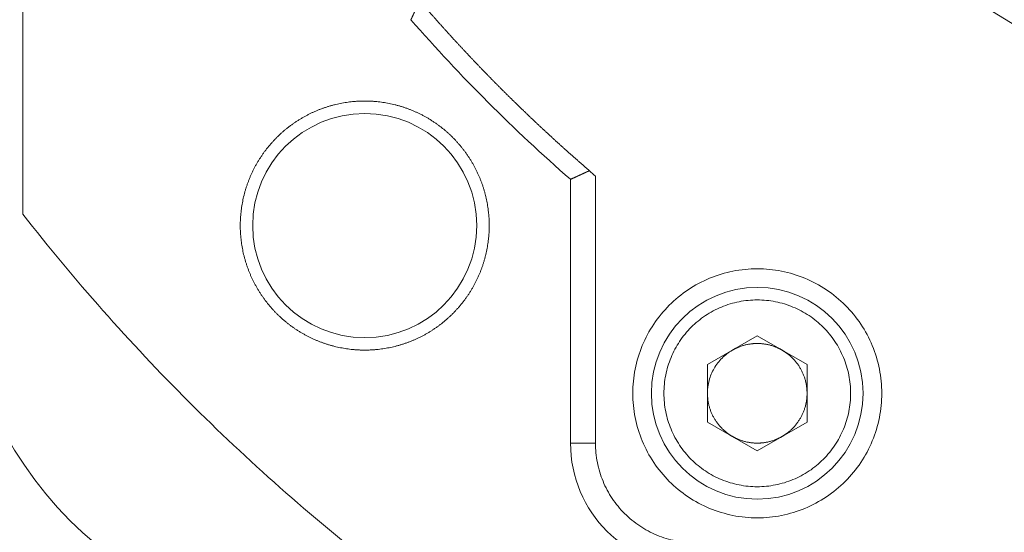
# Model space of a CAD drawing. Header units: millimetres. Extents: x 51337 to 61814, y -21781 to -12277.
# Tile 204 of 256: x 59190 to 59230, y -20778 to -20757. Entities that reach past the tile are written whole.
import ezdxf

# ---------------------------------------------------------------- set-up
doc = ezdxf.new("R2010")
doc.units = ezdxf.units.MM
doc.header["$LTSCALE"] = 0.3175
doc.layers.add('1轮廓实线层', color=7, linetype='Continuous', lineweight=18)

msp = doc.modelspace()

# ---------------------------------------------------------------- linework, layer by layer
at = {"layer": '1轮廓实线层'}
for p, q in [((59190.29339, -20751.97666), (59190.29339, -20764.78265)), ((59212.29339, -20773.97664), (59212.29339, -20763.38565)), ((59212.29339, -20763.38565), (59212.29339, -20773.97664)), ((59217.79339, -20770.82194), (59219.79339, -20769.66724)), ((59219.79339, -20769.66724), (59221.79339, -20770.82194)), ((59217.79339, -20773.13134), (59217.79339, -20770.82194)), ((59221.79339, -20770.82194), (59221.79339, -20773.13134)), ((59219.79339, -20774.28604), (59217.79339, -20773.13134)), ((59221.79339, -20773.13134), (59219.79339, -20774.28604)), ((59212.29339, -20773.97664), (59213.29339, -20773.97664))]:
    msp.add_line(p, q, dxfattribs=at)
for centre, radius in [((59204.02814, -20765.24188), 4.5), ((59219.79339, -20771.97664), 4.25)]:
    msp.add_circle(centre, radius, dxfattribs=at)
for centre, radius, start, end in [((59255.29339, -20713.97664), 117.32051, 300.7584308, 103.5504853), ((59255.29339, -20713.97664), 110.66987, 122.4304845, 205.6561683), ((59255.29339, -20713.97664), 65.5, 221.0326163, 228.9673837), ((59202.79339, -20766.47664), 15, 180, 270), ((59217.29339, -20773.97664), 5, 180, 270), ((59217.29339, -20773.97664), 5, 180, 270)]:
    msp.add_arc(centre, radius, start, end, dxfattribs=at)
for points, knots in [([(59243.29339, -20762.51529), (59241.8275, -20762.15288), (59240.37805, -20761.72403), (59237.5239, -20760.73694), (59236.11919, -20760.1787), (59233.36605, -20758.93742), (59232.01761, -20758.25438), (59229.38807, -20756.7691), (59228.10696, -20755.96686), (59225.62259, -20754.24976), (59224.41932, -20753.3349), (59222.10049, -20751.40006), (59220.98493, -20750.38008), (59218.85067, -20748.24337), (59217.83198, -20747.12665), (59215.89979, -20744.80561), (59214.98631, -20743.60129), (59213.27205, -20741.11495), (59212.47128, -20739.83293), (59210.98901, -20737.20168), (59210.30752, -20735.85247), (59209.06939, -20733.0979), (59208.51277, -20731.69256), (59207.52894, -20728.83727), (59207.10175, -20727.38733), (59206.3803, -20724.45474), (59206.08605, -20722.9721), (59205.63289, -20719.98626), (59205.47399, -20718.48307), (59205.29284, -20715.46848), (59205.27059, -20713.95708), (59205.36294, -20710.93847), (59205.47753, -20709.43125), (59205.84261, -20706.43337), (59206.0931, -20704.94271), (59206.72792, -20701.99016), (59207.11225, -20700.52827), (59208.01161, -20697.64527), (59208.52663, -20696.22415), (59209.68315, -20693.43434), (59210.32464, -20692.06565), (59211.72882, -20689.39192), (59212.49151, -20688.08688), (59214.13185, -20685.55116), (59215.00949, -20684.32048), (59216.87252, -20681.94358), (59217.85791, -20680.79735), (59219.92836, -20678.59876), (59221.01341, -20677.54639), (59223.27429, -20675.54414), (59224.45011, -20674.59426), (59226.88287, -20672.80478), (59228.1398, -20671.96518), (59230.72449, -20670.40314), (59232.05224, -20669.68071), (59234.76766, -20668.35894), (59236.15533, -20667.7596), (59238.97919, -20666.68893), (59240.4154, -20666.21761), (59243.32455, -20665.40682), (59244.79751, -20665.06737), (59247.76809, -20664.52313), (59249.26572, -20664.31834), (59252.27336, -20664.04509), (59253.78337, -20663.97664), (59255.29339, -20663.97664)], [0, 0, 0, 0, 0.03125, 0.03125, 0.0625, 0.0625, 0.09375, 0.09375, 0.125, 0.125, 0.15625, 0.15625, 0.1875, 0.1875, 0.21875, 0.21875, 0.25, 0.25, 0.28125, 0.28125, 0.3125, 0.3125, 0.34375, 0.34375, 0.375, 0.375, 0.40625, 0.40625, 0.4375, 0.4375, 0.46875, 0.46875, 0.5, 0.5, 0.53125, 0.53125, 0.5625, 0.5625, 0.59375, 0.59375, 0.625, 0.625, 0.65625, 0.65625, 0.6875, 0.6875, 0.71875, 0.71875, 0.75, 0.75, 0.78125, 0.78125, 0.8125, 0.8125, 0.84375, 0.84375, 0.875, 0.875, 0.90625, 0.90625, 0.9375, 0.9375, 0.96875, 0.96875, 1, 1, 1, 1]), ([(59205.88438, -20756.97664), (59205.8844, -20756.97659), (59205.88445, -20756.97649), (59205.88459, -20756.9762), (59205.88487, -20756.9756), (59205.88526, -20756.97476), (59205.88577, -20756.97367), (59205.8864, -20756.97233), (59205.88713, -20756.97075), (59205.88798, -20756.96893), (59205.88894, -20756.96685), (59205.89001, -20756.96453), (59205.8912, -20756.96196), (59205.8925, -20756.95914), (59205.89392, -20756.95606), (59205.89544, -20756.95274), (59205.89708, -20756.94916), (59205.89883, -20756.94534), (59205.9007, -20756.94126), (59205.90268, -20756.93692), (59205.90477, -20756.93234), (59205.90698, -20756.9275), (59205.9093, -20756.92241), (59205.91173, -20756.91707), (59205.91427, -20756.91147), (59205.91693, -20756.90562), (59205.9197, -20756.89952), (59205.92258, -20756.89316), (59205.92558, -20756.88655), (59205.92869, -20756.8797), (59205.93191, -20756.87259), (59205.93525, -20756.86523), (59205.9387, -20756.85762), (59205.94226, -20756.84977), (59205.94593, -20756.84166), (59205.94972, -20756.83331), (59205.95362, -20756.82471), (59205.95764, -20756.81587), (59205.96177, -20756.80679), (59205.96601, -20756.79746), (59205.97036, -20756.7879), (59205.97517, -20756.77733), (59205.98053, -20756.76562), (59205.98654, -20756.75259), (59205.99289, -20756.73891), (59205.99957, -20756.72457), (59206.00658, -20756.70954), (59206.01393, -20756.69381), (59206.02161, -20756.67737), (59206.02962, -20756.6602), (59206.03797, -20756.64228), (59206.04665, -20756.62361), (59206.05566, -20756.60417), (59206.06501, -20756.58395), (59206.07469, -20756.56294), (59206.0847, -20756.54113), (59206.09505, -20756.51853), (59206.10574, -20756.49511), (59206.11675, -20756.47088), (59206.1281, -20756.44584), (59206.13979, -20756.41999), (59206.1518, -20756.39333), (59206.16415, -20756.36586), (59206.17684, -20756.3376), (59206.18986, -20756.30855), (59206.20321, -20756.27872), (59206.21689, -20756.24815), (59206.22618, -20756.22741), (59206.23086, -20756.21696)], [0, 0, 0, 0, 0.00870115, 0.01994089, 0.0312023, 0.04248595, 0.05379243, 0.06512234, 0.07647625, 0.08785473, 0.09925836, 0.11068771, 0.12214334, 0.13362582, 0.1451357, 0.15667354, 0.16823988, 0.17983527, 0.19146026, 0.20311537, 0.21480115, 0.22651812, 0.2382668, 0.25004772, 0.26186139, 0.27370833, 0.28558903, 0.29750402, 0.30945377, 0.3214388, 0.33345958, 0.34551661, 0.35761036, 0.36974132, 0.38190995, 0.39411673, 0.40636211, 0.41864656, 0.43097054, 0.44333449, 0.45573886, 0.46818409, 0.4835646, 0.49934434, 0.51552449, 0.53210615, 0.54909036, 0.56647805, 0.58427012, 0.60246739, 0.62107064, 0.6400806, 0.65949793, 0.67932328, 0.69955724, 0.72020038, 0.74125322, 0.76271627, 0.78458999, 0.80687484, 0.82957122, 0.85267954, 0.87620018, 0.90013349, 0.92447981, 0.94923947, 0.97441277, 1, 1, 1, 1]), ([(59213.05094, -20763.03722), (59213.01683, -20763.00784), (59212.94865, -20762.94912), (59212.84667, -20762.86083), (59212.74499, -20762.77245), (59212.64363, -20762.68396), (59212.54257, -20762.59537), (59212.44183, -20762.50667), (59212.34139, -20762.41788), (59212.24126, -20762.32899), (59212.14145, -20762.24), (59212.04194, -20762.15091), (59211.94274, -20762.06173), (59211.84385, -20761.97245), (59211.74527, -20761.88309), (59211.64701, -20761.79363), (59211.54905, -20761.70409), (59211.4514, -20761.61445), (59211.35406, -20761.52473), (59211.25703, -20761.43493), (59211.16031, -20761.34504), (59211.0639, -20761.25507), (59210.96779, -20761.16502), (59210.872, -20761.07489), (59210.77652, -20760.98468), (59210.68134, -20760.89439), (59210.58647, -20760.80403), (59210.49191, -20760.71359), (59210.39766, -20760.62308), (59210.30372, -20760.5325), (59210.21009, -20760.44184), (59210.11677, -20760.35112), (59210.02375, -20760.26033), (59209.93104, -20760.16948), (59209.83864, -20760.07856), (59209.74654, -20759.98757), (59209.65476, -20759.89652), (59209.56328, -20759.80542), (59209.4721, -20759.71425), (59209.38124, -20759.62302), (59209.29068, -20759.53173), (59209.20043, -20759.44039), (59209.11048, -20759.349), (59209.02084, -20759.25755), (59208.9315, -20759.16605), (59208.84247, -20759.07449), (59208.75375, -20758.98289), (59208.66533, -20758.89124), (59208.57721, -20758.79954), (59208.4894, -20758.7078), (59208.4019, -20758.61601), (59208.3147, -20758.52418), (59208.2278, -20758.43231), (59208.14121, -20758.34039), (59208.05492, -20758.24844), (59207.96893, -20758.15644), (59207.88324, -20758.06441), (59207.79786, -20757.97234), (59207.71278, -20757.88024), (59207.628, -20757.78811), (59207.54352, -20757.69594), (59207.45935, -20757.60374), (59207.37547, -20757.51151), (59207.2919, -20757.41926), (59207.20863, -20757.32697), (59207.12565, -20757.23466), (59207.04298, -20757.14232), (59206.9606, -20757.04996), (59206.87853, -20756.95758), (59206.79675, -20756.86518), (59206.71527, -20756.77275), (59206.63409, -20756.68031), (59206.55321, -20756.58784), (59206.47262, -20756.49537), (59206.39233, -20756.40287), (59206.31233, -20756.31037), (59206.25919, -20756.24862), (59206.23263, -20756.21777)], [0, 0, 0, 0, 0.0139914, 0.02796576, 0.04192305, 0.05586323, 0.06978627, 0.08369213, 0.09758079, 0.1114522, 0.12530633, 0.13914315, 0.15296264, 0.16676474, 0.18054944, 0.1943167, 0.20806648, 0.22179876, 0.23551351, 0.24921069, 0.26289027, 0.27655222, 0.29019651, 0.30382312, 0.317432, 0.33102313, 0.34459648, 0.35815202, 0.37168973, 0.38520956, 0.3987115, 0.41219551, 0.42566157, 0.43910964, 0.45253971, 0.46595173, 0.47934569, 0.49272156, 0.50607931, 0.51941891, 0.53274033, 0.54604356, 0.55932855, 0.5725953, 0.58584377, 0.59907393, 0.61228576, 0.62547924, 0.63865433, 0.65181103, 0.66494929, 0.6780691, 0.69117043, 0.70425326, 0.71731757, 0.73036333, 0.74339051, 0.7563991, 0.76938907, 0.7823604, 0.79531307, 0.80824705, 0.82116232, 0.83405886, 0.84693666, 0.85979568, 0.8726359, 0.88545732, 0.89825989, 0.91104361, 0.92380846, 0.93655441, 0.94928144, 0.96198953, 0.97467867, 0.98734883, 1, 1, 1, 1]), ([(59171.51282, -20766.52494), (59171.4904, -20766.47487), (59171.46809, -20766.4248), (59171.16363, -20765.73846), (59170.89973, -20765.10632), (59170.40826, -20763.8572), (59170.17973, -20763.23718), (59169.76652, -20762.04635), (59169.58106, -20761.4737), (59169.33504, -20760.66929), (59169.25804, -20760.40904), (59169.1173, -20759.91993), (59169.05385, -20759.69215), (59168.94137, -20759.27882), (59168.89199, -20759.09184), (59168.81203, -20758.78397), (59168.78113, -20758.66197), (59168.73867, -20758.49322), (59168.72737, -20758.44754), (59168.72678, -20758.44518), (59168.737, -20758.48651), (59168.77863, -20758.65211), (59168.8096, -20758.77446), (59168.88909, -20759.08082), (59168.93821, -20759.26698), (59169.05006, -20759.67844), (59169.11301, -20759.90468), (59169.2522, -20760.3891), (59169.32882, -20760.64855), (59169.57588, -20761.45753), (59169.76137, -20762.03076), (59170.17274, -20763.21777), (59170.39943, -20763.83382), (59170.89121, -20765.08554), (59171.15372, -20765.71496), (59171.99081, -20767.60542), (59172.61505, -20768.86825), (59173.64977, -20770.74918), (59174.01221, -20771.37593), (59174.76167, -20772.61132), (59175.14891, -20773.22063), (59176.34588, -20775.02446), (59177.19092, -20776.1948), (59178.961, -20778.4788), (59179.8859, -20779.59258), (59181.80116, -20781.7721), (59182.79317, -20782.83992), (59184.8244, -20784.92266), (59185.86255, -20785.93685), (59187.98545, -20787.9087), (59189.07034, -20788.86618), (59191.29543, -20790.71264), (59192.43578, -20791.60143), (59194.19592, -20792.87191), (59194.7909, -20793.28496), (59195.99859, -20794.08838), (59196.61284, -20794.47965), (59198.4695, -20795.60855), (59199.72643, -20796.30172), (59201.63282, -20797.24797), (59202.2704, -20797.54704), (59203.5316, -20798.10632), (59204.15719, -20798.3675), (59205.39138, -20798.85355), (59206.00012, -20799.07843), (59206.89168, -20799.38854), (59207.18522, -20799.48736), (59207.76251, -20799.67577), (59208.04478, -20799.76483), (59208.58508, -20799.93031), (59208.84426, -20800.00708), (59209.33446, -20800.14832), (59209.56651, -20800.21304), (59209.9821, -20800.32622), (59210.16702, -20800.37511), (59210.47908, -20800.45621), (59210.60573, -20800.48831), (59210.77772, -20800.53159), (59210.82215, -20800.54258), (59210.82516, -20800.54333), (59210.78212, -20800.53268), (59210.65843, -20800.50158), (59210.60745, -20800.48871), (59210.48721, -20800.45806), (59210.4175, -20800.44017), (59210.18628, -20800.38017), (59210.00337, -20800.3319), (59209.59288, -20800.22032), (59209.36377, -20800.15658), (59208.87559, -20800.01627), (59208.61828, -20799.94023), (59207.81623, -20799.69528), (59207.24156, -20799.50951), (59206.04167, -20799.09356), (59205.4286, -20798.86764), (59204.18812, -20798.38021), (59203.56057, -20798.11867), (59202.2976, -20797.55957), (59201.66125, -20797.26157), (59200.38859, -20796.63088), (59199.75777, -20796.30098), (59197.88325, -20795.26896), (59196.65766, -20794.52441), (59194.25652, -20792.93175), (59193.08088, -20792.08365), (59191.35277, -20790.74414), (59190.78325, -20790.2869), (59189.66254, -20789.35828), (59189.11034, -20788.88614), (59187.4757, -20787.44859), (59186.41491, -20786.46234), (59184.34343, -20784.44148), (59183.3327, -20783.40692), (59181.36372, -20781.28719), (59180.40563, -20780.20189), (59178.55344, -20777.96979), (59177.65883, -20776.82188), (59175.95159, -20774.45429), (59175.14936, -20773.24862), (59174.00989, -20771.373), (59173.63159, -20770.71819), (59173.2697, -20770.05807)], [0, 0, 0, 0, 0.00126585, 0.00126585, 0.01735944, 0.01735944, 0.03345302, 0.03345302, 0.0495466, 0.0495466, 0.05759339, 0.05759339, 0.06564019, 0.06564019, 0.07368698, 0.07368698, 0.08173377, 0.08173377, 0.08978056, 0.08978056, 0.09782735, 0.09782735, 0.10587414, 0.10587414, 0.11392094, 0.11392094, 0.12196773, 0.12196773, 0.13001452, 0.13001452, 0.1461081, 0.1461081, 0.16220169, 0.16220169, 0.17829527, 0.17829527, 0.21048244, 0.21048244, 0.22657602, 0.22657602, 0.2426696, 0.2426696, 0.27485677, 0.27485677, 0.30704394, 0.30704394, 0.3392311, 0.3392311, 0.37141827, 0.37141827, 0.40360544, 0.40360544, 0.4357926, 0.4357926, 0.45188619, 0.45188619, 0.46797977, 0.46797977, 0.50016694, 0.50016694, 0.51626052, 0.51626052, 0.5323541, 0.5323541, 0.54844769, 0.54844769, 0.55649448, 0.55649448, 0.56454127, 0.56454127, 0.57258806, 0.57258806, 0.58063485, 0.58063485, 0.58868164, 0.58868164, 0.59672844, 0.59672844, 0.60477523, 0.60477523, 0.61282202, 0.61282202, 0.61684541, 0.61684541, 0.62086881, 0.62086881, 0.6289156, 0.6289156, 0.63696239, 0.63696239, 0.64500919, 0.64500919, 0.66110277, 0.66110277, 0.67719635, 0.67719635, 0.69328993, 0.69328993, 0.70938352, 0.70938352, 0.7254771, 0.7254771, 0.75766427, 0.75766427, 0.78985143, 0.78985143, 0.80594502, 0.80594502, 0.8220386, 0.8220386, 0.85422577, 0.85422577, 0.88641293, 0.88641293, 0.9186001, 0.9186001, 0.95078727, 0.95078727, 0.98297443, 0.98297443, 1, 1, 1, 1]), ([(59213.05181, -20763.03903), (59213.047, -20763.04124), (59213.03741, -20763.04567), (59213.02313, -20763.05224), (59213.00897, -20763.05875), (59212.99495, -20763.06519), (59212.98106, -20763.07156), (59212.96731, -20763.07786), (59212.9537, -20763.08408), (59212.94023, -20763.09024), (59212.9269, -20763.09633), (59212.91371, -20763.10235), (59212.90068, -20763.1083), (59212.88778, -20763.11418), (59212.87504, -20763.11999), (59212.86245, -20763.12573), (59212.85, -20763.1314), (59212.83771, -20763.137), (59212.82557, -20763.14253), (59212.81359, -20763.148), (59212.80176, -20763.15339), (59212.79008, -20763.15871), (59212.77856, -20763.16396), (59212.76719, -20763.16914), (59212.75598, -20763.17426), (59212.74493, -20763.1793), (59212.73403, -20763.18427), (59212.7233, -20763.18917), (59212.71272, -20763.19401), (59212.70229, -20763.19877), (59212.69203, -20763.20347), (59212.68192, -20763.20809), (59212.67197, -20763.21264), (59212.66218, -20763.21713), (59212.65254, -20763.22154), (59212.64306, -20763.22589), (59212.63374, -20763.23016), (59212.62458, -20763.23437), (59212.61557, -20763.2385), (59212.60671, -20763.24257), (59212.59801, -20763.24657), (59212.58946, -20763.25049), (59212.58107, -20763.25435), (59212.57283, -20763.25814), (59212.56474, -20763.26185), (59212.5568, -20763.2655), (59212.54902, -20763.26908), (59212.54138, -20763.27259), (59212.53389, -20763.27602), (59212.52654, -20763.27939), (59212.51935, -20763.28269), (59212.5123, -20763.28592), (59212.50539, -20763.28908), (59212.49863, -20763.29217), (59212.48787, -20763.29707), (59212.47344, -20763.30364), (59212.45583, -20763.31164), (59212.4391, -20763.31923), (59212.42327, -20763.32641), (59212.40833, -20763.33319), (59212.3943, -20763.33955), (59212.38117, -20763.3455), (59212.36896, -20763.35104), (59212.35766, -20763.35617), (59212.34728, -20763.36089), (59212.33782, -20763.36519), (59212.32928, -20763.36909), (59212.32166, -20763.37258), (59212.31495, -20763.37566), (59212.30915, -20763.37833), (59212.30426, -20763.38059), (59212.30027, -20763.38243), (59212.29718, -20763.38387), (59212.295, -20763.38489), (59212.29365, -20763.38553), (59212.29348, -20763.38561), (59212.29339, -20763.38565)], [0, 0, 0, 0, 0.01180077, 0.02353143, 0.03519204, 0.04678266, 0.05830332, 0.06975408, 0.081135, 0.09244614, 0.10368753, 0.11485925, 0.12596135, 0.13699389, 0.14795693, 0.15885053, 0.16967475, 0.18042965, 0.1911153, 0.20173176, 0.21227911, 0.22275741, 0.23316673, 0.24350714, 0.25377871, 0.26398152, 0.27411564, 0.28418115, 0.29417813, 0.30410666, 0.31396682, 0.3237587, 0.33348237, 0.34313793, 0.35272547, 0.36224508, 0.37169684, 0.38108087, 0.39039724, 0.39964606, 0.40882744, 0.41794148, 0.42698827, 0.43596794, 0.44488059, 0.45372633, 0.46250529, 0.47121757, 0.47986331, 0.48844262, 0.49695563, 0.50540247, 0.51378328, 0.52209818, 0.53034733, 0.55399207, 0.57748992, 0.60084398, 0.6240574, 0.64713337, 0.67007517, 0.69288612, 0.71556958, 0.73812901, 0.76056788, 0.78288976, 0.80509824, 0.82719698, 0.84918971, 0.87108018, 0.89287224, 0.91456973, 0.9361766, 0.95769682, 0.97913441, 1, 1, 1, 1]), ([(59178.18155, -20766.47664), (59178.3886, -20767.21236), (59178.61927, -20767.93942), (59179.12653, -20769.37681), (59179.40311, -20770.08714), (59179.7398, -20770.877), (59179.77757, -20770.96464), (59179.85381, -20771.13965), (59179.8923, -20771.22705), (59180.00869, -20771.48857), (59180.24531, -20772.00909), (59180.49329, -20772.52214), (59181.00423, -20773.53845), (59181.36477, -20774.20295), (59182.12535, -20775.50618), (59182.52539, -20776.14491), (59183.36543, -20777.39642), (59183.80542, -20778.00919), (59184.72641, -20779.20815), (59185.20741, -20779.79434), (59185.8352, -20780.5099), (59186.02552, -20780.72328), (59186.21887, -20780.9347), (59186.34844, -20781.07521), (59186.41355, -20781.14524), (59186.74032, -20781.49378), (59187.00604, -20781.76794), (59187.81598, -20782.57644), (59188.37301, -20783.09683), (59189.23401, -20783.84967), (59189.52525, -20784.09599), (59189.96846, -20784.45855), (59190.11726, -20784.57825), (59190.34204, -20784.75606), (59190.41727, -20784.81507), (59190.56808, -20784.93237), (59191.24832, -20785.45705), (59191.94289, -20785.95318), (59193.19932, -20786.79212), (59193.83837, -20787.19007), (59195.13752, -20787.94424), (59195.79763, -20788.30046), (59197.13879, -20788.97166), (59197.81984, -20789.28663), (59199.20325, -20789.87483), (59199.90562, -20790.14804), (59201.33254, -20790.65126), (59202.05708, -20790.88126), (59202.79339, -20791.08848)], [0, 0, 0, 0, 0.0625, 0.0625, 0.125, 0.125, 0.1328125, 0.1328125, 0.140625, 0.140625, 0.15625, 0.1875, 0.1875, 0.25, 0.25, 0.3125, 0.3125, 0.375, 0.375, 0.4375, 0.4375, 0.453125, 0.4609375, 0.4609375, 0.46875, 0.46875, 0.5, 0.5, 0.5625, 0.5625, 0.59375, 0.59375, 0.609375, 0.609375, 0.6171875, 0.6171875, 0.625, 0.6875, 0.6875, 0.75, 0.75, 0.8125, 0.8125, 0.875, 0.875, 0.9375, 0.9375, 1, 1, 1, 1]), ([(59214.79339, -20771.97664), (59214.79339, -20771.64939), (59214.82562, -20771.32215), (59214.9533, -20770.68023), (59215.04875, -20770.36556), (59215.29922, -20769.76089), (59215.45423, -20769.47089), (59215.81785, -20768.92669), (59216.02645, -20768.67251), (59216.48925, -20768.20971), (59216.74344, -20768.0011), (59217.28763, -20767.63748), (59217.57763, -20767.48248), (59218.18231, -20767.23201), (59218.49697, -20767.13656), (59219.13889, -20767.00887), (59219.46614, -20766.97664), (59219.79339, -20766.97664)], [0, 0, 0, 0, 0.125, 0.125, 0.25, 0.25, 0.375, 0.375, 0.5, 0.5, 0.625, 0.625, 0.75, 0.75, 0.875, 0.875, 1, 1, 1, 1]), ([(59219.79339, -20766.97664), (59220.12063, -20766.97664), (59220.44788, -20767.00887), (59221.0898, -20767.13656), (59221.40446, -20767.23201), (59222.00914, -20767.48248), (59222.29914, -20767.63748), (59222.84333, -20768.0011), (59223.09752, -20768.20971), (59223.56032, -20768.67251), (59223.76892, -20768.92669), (59224.13254, -20769.47089), (59224.28755, -20769.76089), (59224.53802, -20770.36556), (59224.63347, -20770.68023), (59224.76115, -20771.32215), (59224.79339, -20771.64939), (59224.79339, -20771.97664)], [0, 0, 0, 0, 0.125, 0.125, 0.25, 0.25, 0.375, 0.375, 0.5, 0.5, 0.625, 0.625, 0.75, 0.75, 0.875, 0.875, 1, 1, 1, 1]), ([(59216.04339, -20771.97664), (59216.04339, -20771.73121), (59216.06756, -20771.48577), (59216.16332, -20771.00433), (59216.23491, -20770.76833), (59216.42276, -20770.31482), (59216.53902, -20770.09733), (59216.81173, -20769.68918), (59216.96818, -20769.49854), (59217.31528, -20769.15144), (59217.50592, -20768.99499), (59217.91407, -20768.72227), (59218.13157, -20768.60602), (59218.58508, -20768.41817), (59218.82108, -20768.34658), (59219.30252, -20768.25081), (59219.54795, -20768.22664), (59219.79339, -20768.22664)], [0, 0, 0, 0, 0.125, 0.125, 0.25, 0.25, 0.375, 0.375, 0.5, 0.5, 0.625, 0.625, 0.75, 0.75, 0.875, 0.875, 1, 1, 1, 1]), ([(59219.79339, -20768.22664), (59220.03882, -20768.22664), (59220.28425, -20768.25081), (59220.76569, -20768.34658), (59221.00169, -20768.41817), (59221.4552, -20768.60602), (59221.6727, -20768.72227), (59222.08085, -20768.99499), (59222.27149, -20769.15144), (59222.61859, -20769.49854), (59222.77504, -20769.68918), (59223.04775, -20770.09733), (59223.16401, -20770.31482), (59223.35186, -20770.76833), (59223.42345, -20771.00433), (59223.51921, -20771.48577), (59223.54339, -20771.73121), (59223.54339, -20771.97664)], [0, 0, 0, 0, 0.125, 0.125, 0.25, 0.25, 0.375, 0.375, 0.5, 0.5, 0.625, 0.625, 0.75, 0.75, 0.875, 0.875, 1, 1, 1, 1]), ([(59218.79339, -20770.24459), (59218.64224, -20770.33186), (59218.50258, -20770.43901), (59218.25576, -20770.68584), (59218.1486, -20770.82549), (59217.97407, -20771.12779), (59217.90671, -20771.29042), (59217.81636, -20771.62759), (59217.79339, -20771.80211), (59217.79339, -20771.97664)], [0, 0, 0, 0, 0.25, 0.25, 0.5, 0.5, 0.75, 0.75, 1, 1, 1, 1]), ([(59219.79339, -20776.97664), (59219.46614, -20776.97664), (59219.13889, -20776.94441), (59218.49697, -20776.81673), (59218.18231, -20776.72127), (59217.57763, -20776.47081), (59217.28763, -20776.3158), (59216.74344, -20775.95218), (59216.48925, -20775.74358), (59216.02645, -20775.28078), (59215.81785, -20775.02659), (59215.45423, -20774.4824), (59215.29922, -20774.1924), (59215.04875, -20773.58772), (59214.9533, -20773.27305), (59214.82562, -20772.63113), (59214.79339, -20772.30389), (59214.79339, -20771.97664)], [0, 0, 0, 0, 0.125, 0.125, 0.25, 0.25, 0.375, 0.375, 0.5, 0.5, 0.625, 0.625, 0.75, 0.75, 0.875, 0.875, 1, 1, 1, 1]), ([(59219.79339, -20775.72664), (59219.54795, -20775.72664), (59219.30252, -20775.70247), (59218.82108, -20775.6067), (59218.58508, -20775.53511), (59218.13157, -20775.34727), (59217.91407, -20775.23101), (59217.50592, -20774.9583), (59217.31528, -20774.80184), (59216.96818, -20774.45474), (59216.81173, -20774.2641), (59216.53902, -20773.85596), (59216.42276, -20773.63846), (59216.23491, -20773.18495), (59216.16332, -20772.94895), (59216.06756, -20772.46751), (59216.04339, -20772.22208), (59216.04339, -20771.97664)], [0, 0, 0, 0, 0.125, 0.125, 0.25, 0.25, 0.375, 0.375, 0.5, 0.5, 0.625, 0.625, 0.75, 0.75, 0.875, 0.875, 1, 1, 1, 1]), ([(59224.79339, -20771.97664), (59224.79339, -20772.30389), (59224.76115, -20772.63113), (59224.63347, -20773.27305), (59224.53802, -20773.58772), (59224.28755, -20774.1924), (59224.13254, -20774.4824), (59223.76892, -20775.02659), (59223.56032, -20775.28078), (59223.09752, -20775.74358), (59222.84333, -20775.95218), (59222.29914, -20776.3158), (59222.00914, -20776.47081), (59221.40446, -20776.72127), (59221.0898, -20776.81673), (59220.44788, -20776.94441), (59220.12063, -20776.97664), (59219.79339, -20776.97664)], [0, 0, 0, 0, 0.125, 0.125, 0.25, 0.25, 0.375, 0.375, 0.5, 0.5, 0.625, 0.625, 0.75, 0.75, 0.875, 0.875, 1, 1, 1, 1]), ([(59223.54339, -20771.97664), (59223.54339, -20772.22208), (59223.51921, -20772.46751), (59223.42345, -20772.94895), (59223.35186, -20773.18495), (59223.16401, -20773.63846), (59223.04775, -20773.85596), (59222.77504, -20774.2641), (59222.61859, -20774.45474), (59222.27149, -20774.80184), (59222.08085, -20774.9583), (59221.6727, -20775.23101), (59221.4552, -20775.34727), (59221.00169, -20775.53511), (59220.76569, -20775.6067), (59220.28425, -20775.70247), (59220.03882, -20775.72664), (59219.79339, -20775.72664)], [0, 0, 0, 0, 0.125, 0.125, 0.25, 0.25, 0.375, 0.375, 0.5, 0.5, 0.625, 0.625, 0.75, 0.75, 0.875, 0.875, 1, 1, 1, 1]), ([(59196.85018, -20799.16967), (59196.20034, -20798.71243), (59195.56064, -20798.24381), (59194.30029, -20797.28517), (59193.67964, -20796.79514), (59192.45572, -20795.79549), (59191.85245, -20795.28585), (59190.66107, -20794.2494), (59190.07295, -20793.72257), (59188.90891, -20792.65489), (59188.33298, -20792.11403), (59187.18973, -20791.02211), (59186.62239, -20790.47106), (59185.77495, -20789.63987), (59185.49303, -20789.36199), (59184.93016, -20788.80533), (59184.64925, -20788.52659), (59184.08811, -20787.96862), (59183.80789, -20787.6894), (59183.2479, -20787.13068), (59182.68836, -20786.5717), (59182.12959, -20786.01235), (59181.57127, -20785.45274), (59181.29234, -20785.17281), (59180.45658, -20784.33227), (59179.90074, -20783.77098), (59178.79491, -20782.64347), (59178.24496, -20782.07721), (59177.15492, -20780.9359), (59176.61487, -20780.36081), (59175.54845, -20779.19817), (59175.02209, -20778.6106), (59173.98624, -20777.41998), (59173.47673, -20776.81693), (59172.47699, -20775.59303), (59171.98676, -20774.97219), (59171.02739, -20773.71098), (59170.55825, -20773.07062), (59170.10035, -20772.41985)], [0, 0, 0, 0, 0.0625, 0.0625, 0.125, 0.125, 0.1875, 0.1875, 0.25, 0.25, 0.3125, 0.3125, 0.375, 0.375, 0.40625, 0.40625, 0.4375, 0.4375, 0.46875, 0.46875, 0.5, 0.53125, 0.53125, 0.5625, 0.5625, 0.625, 0.625, 0.6875, 0.6875, 0.75, 0.75, 0.8125, 0.8125, 0.875, 0.875, 0.9375, 0.9375, 1, 1, 1, 1]), ([(59217.29339, -20777.97664), (59217.03159, -20777.97664), (59216.76979, -20777.95086), (59216.25625, -20777.84871), (59216.00452, -20777.77235), (59215.52078, -20777.57197), (59215.28878, -20777.44797), (59214.85343, -20777.15707), (59214.65008, -20776.99019), (59214.27984, -20776.61995), (59214.11295, -20776.4166), (59213.82206, -20775.98124), (59213.69805, -20775.74925), (59213.49768, -20775.2655), (59213.42132, -20775.01377), (59213.31917, -20774.50023), (59213.29339, -20774.23844), (59213.29339, -20773.97664)], [0, 0, 0, 0, 0.125, 0.125, 0.25, 0.25, 0.375, 0.375, 0.5, 0.5, 0.625, 0.625, 0.75, 0.75, 0.875, 0.875, 1, 1, 1, 1])]:
    msp.add_open_spline(points, degree=3, knots=knots, dxfattribs=at)
for points, degree in [([(59199.02814, -20765.24188), (59199.02814, -20764.75128), (59199.22074, -20763.7825), (59199.59634, -20762.87544), (59200.14516, -20762.05387), (59200.83929, -20761.35959), (59201.66074, -20760.81059), (59202.56771, -20760.43479), (59203.537, -20760.24188), (59204.02814, -20760.24188)], 2), ([(59204.02814, -20760.24188), (59204.51875, -20760.24188), (59205.48753, -20760.43448), (59206.39459, -20760.81008), (59207.21616, -20761.3589), (59207.91043, -20762.05303), (59208.45944, -20762.87448), (59208.83523, -20763.78145), (59209.02814, -20764.75074), (59209.02814, -20765.24188)], 2), ([(59213.29339, -20763.25709), (59213.21206, -20763.1844), (59213.13073, -20763.11171), (59213.05181, -20763.03903)], 3), ([(59213.29339, -20773.97664), (59213.29339, -20770.40346), (59213.29339, -20766.83027), (59213.29339, -20763.25709)], 3), ([(59204.48738, -20778.97664), (59203.16616, -20777.94394), (59200.58672, -20775.79793), (59196.92091, -20772.34912), (59193.4721, -20768.68331), (59191.32609, -20766.10387), (59190.29339, -20764.78265)], 3), ([(59204.02814, -20770.24188), (59203.53754, -20770.24188), (59202.56876, -20770.04929), (59201.6617, -20769.67369), (59200.84013, -20769.12486), (59200.14585, -20768.43074), (59199.59685, -20767.60929), (59199.22105, -20766.70231), (59199.02814, -20765.73303), (59199.02814, -20765.24188)], 2), ([(59209.02814, -20765.24188), (59209.02814, -20765.73249), (59208.83555, -20766.70127), (59208.45995, -20767.60833), (59207.91112, -20768.4299), (59207.217, -20769.12417), (59206.39555, -20769.67318), (59205.48857, -20770.04897), (59204.51929, -20770.24188), (59204.02814, -20770.24188)], 2), ([(59218.79339, -20770.24459), (59219.02129, -20770.11301), (59219.53077, -20769.97671), (59219.79339, -20769.97664)], 2), ([(59219.79339, -20769.97664), (59220.05655, -20769.97657), (59220.56547, -20770.113), (59220.79339, -20770.24459)], 2), ([(59220.79339, -20770.24459), (59221.02129, -20770.37617), (59221.39426, -20770.74944), (59221.65715, -20771.20478), (59221.79339, -20771.71347), (59221.79339, -20771.97664)], 2), ([(59218.79339, -20773.70869), (59218.56548, -20773.57711), (59218.19251, -20773.20384), (59217.92962, -20772.74851), (59217.79339, -20772.23982), (59217.79339, -20771.97664)], 2), ([(59221.79339, -20771.97664), (59221.79339, -20772.23871), (59221.65613, -20772.75042), (59221.39421, -20773.20379), (59221.01988, -20773.57793), (59220.79339, -20773.70869)], 2), ([(59219.79339, -20773.97664), (59219.53022, -20773.97671), (59219.0213, -20773.84028), (59218.79339, -20773.70869)], 2), ([(59220.79339, -20773.70869), (59220.56548, -20773.84027), (59220.056, -20773.97657), (59219.79339, -20773.97664)], 2)]:
    msp.add_open_spline(points, degree=degree, dxfattribs=at)

doc.saveas('drawing.dxf')
